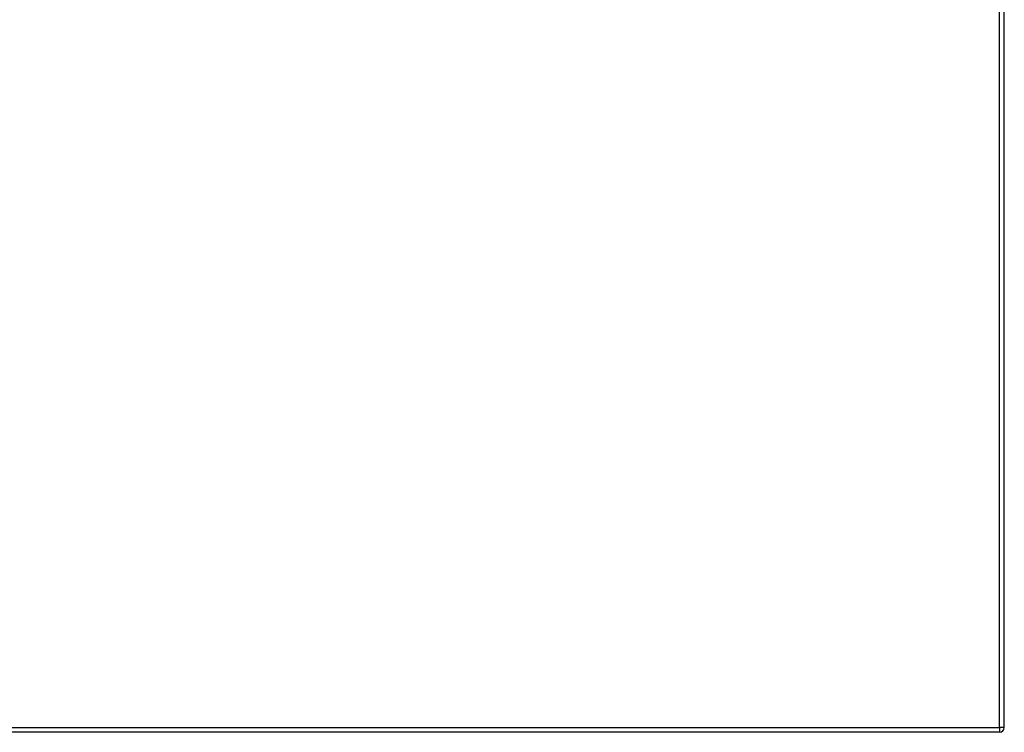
# Model space of a CAD drawing. Header units: inches. Extents: x 17 to 570, y 51 to 268.
# Tile 246 of 256: x 223 to 244, y 147 to 162. Entities that reach past the tile are written whole.
import ezdxf

# ---------------------------------------------------------------- set-up
doc = ezdxf.new("R2010")
doc.units = ezdxf.units.IN
doc.header["$MEASUREMENT"] = 0
doc.layers.add('Visible Edges(ANSI)', color=7, linetype='Continuous', lineweight=25)
doc.layers.add('Visible Tangent Edges(ANSI)', color=7, linetype='Continuous', lineweight=25)

msp = doc.modelspace()

# ---------------------------------------------------------------- linework, layer by layer
at = {"layer": 'Visible Edges(ANSI)'}
for p, q in [((243.795, 147.464), (243.795, 179.184)), ((243.696, 147.365), (184.091, 147.365))]:
    msp.add_line(p, q, dxfattribs=at)
msp.add_arc((243.696, 147.464), 0.099, 270, 0, dxfattribs=at)
at = {"layer": 'Visible Tangent Edges(ANSI)'}
for p, q in [((243.696, 147.464), (243.696, 179.184)), ((184.091, 147.464), (243.696, 147.464)), ((243.696, 147.464), (243.696, 147.365)), ((243.795, 147.464), (243.696, 147.464))]:
    msp.add_line(p, q, dxfattribs=at)

doc.saveas('drawing.dxf')
